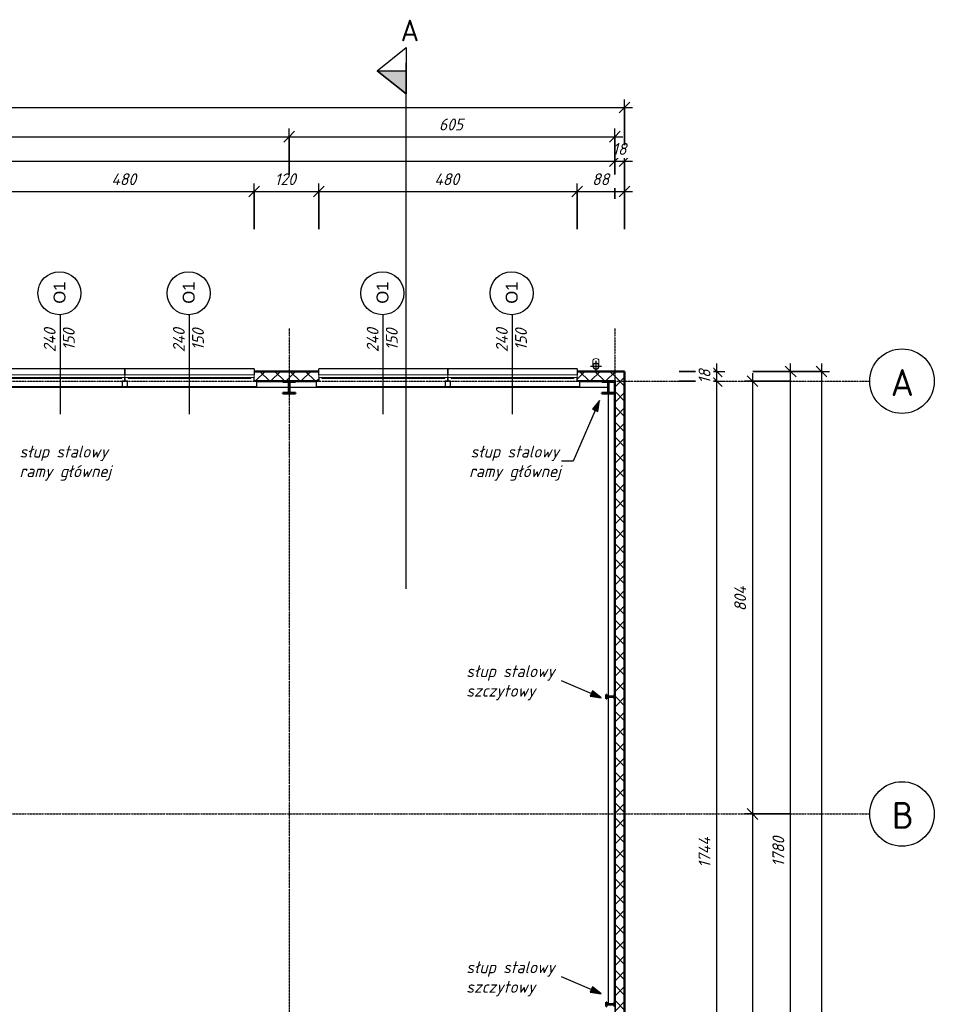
# Model space of a CAD drawing. Header units: millimetres. Extents: x -31072 to 35108, y -23925 to 16310.
# Tile 10 of 10: x 18117 to 35108, y -2091 to 16199. Entities that reach past the tile are written whole.
import ezdxf

# ---------------------------------------------------------------- set-up
doc = ezdxf.new("R2010")
doc.units = ezdxf.units.MM
doc.linetypes.add('Linia osi', pattern=[14, 6, -3, 2, -3])
for name, color, linetype, lineweight in [('A-ANNO-DIMS', 211, 'Continuous', 20), ('A-ANNO-DIMS-100', 211, 'Continuous', 20), ('A-GENM', 13, 'Continuous', 25), ('A-GLAZ', 151, 'Continuous', 25), ('A-GLAZ-IDEN', 152, 'Continuous', 25), ('A-GLAZ-SILL', 1, 'Continuous', 25), ('A-WALL', 113, 'Continuous', 25), ('A-WALL-PATT', 111, 'Continuous', 50), ('G-ANNO-SYMB', 111, 'Continuous', 20), ('G-ANNO-TEXT', 231, 'Continuous', 20), ('S-COLS', 52, 'Continuous', 25), ('S-GRID', 1, 'Continuous', 20), ('S-GRID-IDEN', 1, 'Continuous', 25)]:
    doc.layers.add(name, color=color, linetype=linetype, lineweight=lineweight)
doc.styles.add('Arial', font='arial.ttf', dxfattribs={"height": 220})
doc.styles.add('GOST Common', font='GOST_Common.ttf', dxfattribs={"height": 500})
doc.styles.add('GOST Common_B', font='txt', dxfattribs={"height": 400})
doc.styles.add('GOST Common_I', font='GOST_Common Italic.ttf', dxfattribs={"height": 220})
doc.dimstyles.new('Zasieczka', dxfattribs={"dimscale": 304.8, "dimtxt": 221.257299, "dimasz": 0.656168, "dimexe": 0.492126, "dimexo": 0.0625, "dimgap": 0.164042, "dimtad": 1, "dimdec": 0, "dimlfac": 0.1, "dimzin": 0, "dimdsep": 46, "dimtxsty": 'GOST Common_I', "dimblk1": 'OBLIQUE', "dimblk2": 'OBLIQUE', "dimsah": 1, "dimcen": 0.09, "dimdle": 0.492126, "dimadec": 1, "dimazin": 0, "dimtfac": 1, "dimtdec": 4, "dimtix": 1, "dimtmove": 0, "dimatfit": 3, "dimfxl": 2.296588, "dimfxlon": 1, "dimtvp": 1, "dimtfill": 1, "dimtolj": 1, "dimtzin": 0, "dimlwd": 25, "dimlwe": 25, "dimarcsym": 2})
doc.dimstyles.new('Zasieczka_1', dxfattribs={"dimscale": 304.8, "dimtxt": 221.257299, "dimasz": 0.656168, "dimexe": 0.492126, "dimexo": 0.0625, "dimgap": 0.164042, "dimtad": 1, "dimdec": 0, "dimlfac": 0.1, "dimzin": 0, "dimdsep": 46, "dimtxsty": 'GOST Common_I', "dimblk1": 'OBLIQUE', "dimblk2": 'OBLIQUE', "dimsah": 1, "dimcen": 0.09, "dimdle": 0.492126, "dimadec": 1, "dimazin": 0, "dimtfac": 1, "dimtdec": 4, "dimtix": 1, "dimtmove": 2, "dimatfit": 3, "dimfxl": 2.296588, "dimfxlon": 1, "dimtvp": 1, "dimtfill": 1, "dimtolj": 1, "dimtzin": 0, "dimlwd": 25, "dimlwe": 25, "dimarcsym": 2})
pattern_1 = [(45, (0, 0), (-141.4214, 141.4214), []), (135, (0, 0), (-141.4214, -141.4214), [])]

# ---------------------------------------------------------------- blocks, each defined once
blk = doc.blocks.new('1-2 - 240x150-1907368-Parter')
at = {"layer": 'A-GLAZ', "lineweight": 20}
for p, q in [((-1200, 30), (1200, 30)), ((-1200, -20), (-1200, 30)), ((1200, 30), (1200, -20)), ((1200, -20), (-1200, -20)), ((-1140, -40), (-1140, -20)), ((-10, -40), (-1140, -40)), ((-10, -20), (-10, -40)), ((10, -40), (10, -20)), ((1140, -40), (10, -40)), ((1140, -20), (1140, -40))]:
    blk.add_line(p, q, dxfattribs=at)
at = {"layer": 'A-GLAZ-SILL'}
for p, q in [((-1200, 30), (-1200, 140)), ((1200, 140), (-1200, 140)), ((1200, 140), (1200, 30)), ((-1200, -90), (-1250, -90)), ((-1250, -90), (-1250, -190)), ((-1200, -20), (-1200, -90)), ((1200, -90), (1200, -20)), ((1250, -90), (1200, -90)), ((1250, -190), (1250, -90)), ((-1250, -190), (1250, -190))]:
    blk.add_line(p, q, dxfattribs=at)
blk = doc.blocks.new('1-2 - 240x150-1907403-Parter')
at = {"layer": 'A-GLAZ', "lineweight": 20}
for p, q in [((-1200, -30), (-1200, 20)), ((-1200, 20), (1200, 20)), ((-1140, 40), (-10, 40)), ((-1140, 20), (-1140, 40)), ((-10, 40), (-10, 20)), ((10, 40), (1140, 40)), ((10, 20), (10, 40)), ((1140, 40), (1140, 20)), ((1200, 20), (1200, -30)), ((1200, -30), (-1200, -30))]:
    blk.add_line(p, q, dxfattribs=at)
at = {"layer": 'A-GLAZ-SILL'}
for p, q in [((1250, 190), (-1250, 190)), ((-1250, 190), (-1250, 90)), ((1250, 90), (1250, 190)), ((-1250, 90), (-1200, 90)), ((-1200, 90), (-1200, 20)), ((1200, 20), (1200, 90)), ((1200, 90), (1250, 90)), ((-1200, -140), (-1200, -30)), ((-1200, -140), (1200, -140)), ((1200, -30), (1200, -140))]:
    blk.add_line(p, q, dxfattribs=at)
blk = doc.blocks.new('Słup HE-A - HEA240-1945479-Parter')
at = {"layer": 'S-COLS', "lineweight": 20}
h = blk.add_hatch(dxfattribs=at)
h.set_pattern_fill('FP_7', color=256, style=0, pattern_type=2)
h.set_pattern_definition([(45, (-29052.64, -9369.8), (-251.447, 251.447), []), (45, (-29052.64, -8988.8), (-251.447, 251.447), [])])
h.paths.add_polyline_path([(120, -115), (120, -103), (25, -103), (14, -100), (7, -92), (4, -82), (4, 82), (7, 93), (14, 100), (25, 103), (120, 103), (120, 115), (-120, 115), (-120, 103), (-25, 103), (-14, 100), (-7, 93), (-4, 82), (-4, -82), (-7, -92), (-14, -100), (-25, -103), (-120, -103), (-120, -115)], flags=0)
at = {"layer": 'S-COLS', "lineweight": 50}
for p, q in [((120, 115), (-120, 115)), ((-120, 115), (-120, 103)), ((-120, 103), (-25, 103)), ((-4, 82), (-4, -82)), ((4, -82), (4, 82)), ((25, 103), (120, 103)), ((120, 103), (120, 115)), ((-25, -103), (-120, -103)), ((-120, -103), (-120, -115)), ((-120, -115), (120, -115)), ((120, -103), (25, -103)), ((120, -115), (120, -103))]:
    blk.add_line(p, q, dxfattribs=at)
for centre, start, end in [((-25, 82), 0, 90), ((25, 82), 90, 180), ((-25, -82), 270, 0), ((25, -82), 180, 270)]:
    blk.add_arc(centre, 21, start, end, dxfattribs=at)
blk = doc.blocks.new('Słup HE-A - HEA240-V2-Parter')
at = {"layer": 'S-COLS', "lineweight": 20}
h = blk.add_hatch(dxfattribs=at)
h.set_pattern_fill('FP_8', color=256, style=0, pattern_type=2)
h.set_pattern_definition([(45, (-23122.64, -9369.8), (-251.447, 251.447), []), (45, (-23122.64, -8988.8), (-251.447, 251.447), [])])
h.paths.add_polyline_path([(-120, -115), (120, -115), (120, -103), (25, -103), (14, -100), (7, -92), (4, -82), (4, 82), (7, 93), (14, 100), (25, 103), (120, 103), (120, 115), (-120, 115), (-120, 103), (-25, 103), (-14, 100), (-7, 93), (-4, 82), (-4, -82), (-7, -92), (-14, -100), (-25, -103), (-120, -103)], flags=0)
at = {"layer": 'S-COLS', "lineweight": 50}
for p, q in [((120, 115), (-120, 115)), ((-120, 115), (-120, 103)), ((-120, 103), (-25, 103)), ((-4, 82), (-4, -82)), ((4, -82), (4, 82)), ((25, 103), (120, 103)), ((120, 103), (120, 115)), ((-25, -103), (-120, -103)), ((-120, -103), (-120, -115)), ((-120, -115), (120, -115)), ((120, -103), (25, -103)), ((120, -115), (120, -103))]:
    blk.add_line(p, q, dxfattribs=at)
for centre, start, end in [((-25, 82), 0, 90), ((25, 82), 90, 180), ((-25, -82), 270, 0), ((25, -82), 180, 270)]:
    blk.add_arc(centre, 21, start, end, dxfattribs=at)
blk = doc.blocks.new('Słup IPE - IPE160-1947728-Parter')
at = {"layer": 'S-COLS', "lineweight": 20}
h = blk.add_hatch(dxfattribs=at)
h.set_pattern_fill('FP_32', color=256, style=0, pattern_type=2)
h.set_pattern_definition([(315, (2091, 29092.64), (251.447, 251.447), []), (315, (2472, 29092.64), (251.447, 251.447), [])])
h.paths.add_polyline_path([(-41, -80), (41, -80), (41, -73), (11, -73), (5, -70), (2, -64), (2, 64), (5, 70), (11, 73), (41, 73), (41, 80), (-41, 80), (-41, 73), (-12, 73), (-5, 70), (-3, 64), (-3, -64), (-5, -70), (-12, -73), (-41, -73)], flags=0)
at = {"layer": 'S-COLS', "lineweight": 50}
for p, q in [((41, 80), (-41, 80)), ((-41, 80), (-41, 73)), ((-41, 73), (-12, 73)), ((-3, 64), (-3, -64)), ((2, -64), (2, 64)), ((11, 73), (41, 73)), ((41, 73), (41, 80)), ((-12, -73), (-41, -73)), ((-41, -73), (-41, -80)), ((-41, -80), (41, -80)), ((41, -73), (11, -73)), ((41, -80), (41, -73))]:
    blk.add_line(p, q, dxfattribs=at)
for centre, start, end in [((-12, 64), 0, 90), ((11, 64), 90, 180), ((-12, -64), 270, 0), ((11, -64), 180, 270)]:
    blk.add_arc(centre, 9, start, end, dxfattribs=at)
blk = doc.blocks.new('Słup IPE - IPE160-V18-Parter')
at = {"layer": 'S-COLS', "lineweight": 50}
for p, q in [((41, 80), (-41, 80)), ((-41, 80), (-41, 72.6)), ((-41, 72.6), (-11.5, 72.6)), ((-2.5, 63.6), (-2.5, -63.6)), ((2.5, -63.6), (2.5, 63.6)), ((11.5, 72.6), (41, 72.6)), ((41, 72.6), (41, 80)), ((-11.5, -72.6), (-41, -72.6)), ((-41, -72.6), (-41, -80)), ((-41, -80), (41, -80)), ((41, -72.6), (11.5, -72.6)), ((41, -80), (41, -72.6))]:
    blk.add_line(p, q, dxfattribs=at)
for centre, start, end in [((-11.5, 63.6), 0, 90), ((11.5, 63.6), 90, 180), ((-11.5, -63.6), 270, 0), ((11.5, -63.6), 180, 270)]:
    blk.add_arc(centre, 9, start, end, dxfattribs=at)
blk = doc.blocks.new('Rura spustowa- ściana - 110-1924162-Parter')
at = {"layer": 'A-GENM'}
for p, q in [((25, 190), (225, 190)), ((125, 290), (125, 90))]:
    blk.add_line(p, q, dxfattribs=at)
at = {"layer": 'A-GENM', "lineweight": 20}
for p, q in [((70, 290), (70, 190)), ((180, 190), (180, 290))]:
    blk.add_line(p, q, dxfattribs=at)
at = {"layer": 'A-GENM'}
for start, end in [(0, 180), (180, 360)]:
    blk.add_arc((125, 190), 55, start, end, dxfattribs=at)
at = {"layer": 'A-GENM', "lineweight": 20}
for start, end in [(0, 180), (180, 0)]:
    blk.add_arc((125, 190), 55, start, end, dxfattribs=at)
blk.add_ellipse((125, 290), major_axis=(-55, 0), ratio=0.707107, start_param=3.141593, end_param=6.283185, dxfattribs=at)
for points, knots in [([(70, 190), (70, 195), (71, 202), (73, 209), (75, 212)], [0, 0, 0, 0, 0.0833333, 0.1297812, 0.1297812, 0.1297812, 0.1297812]), ([(75, 168), (73, 171), (71, 178), (70, 185), (70, 190)], [0.8702188, 0.8702188, 0.8702188, 0.8702188, 0.9166667, 1, 1, 1, 1]), ([(76, 215), (76, 216), (78, 219), (81, 224), (85, 228), (88, 231), (89, 232)], [0.1506351, 0.1506351, 0.1506351, 0.1506351, 0.1666667, 0.2083333, 0.25, 0.2749108, 0.2749108, 0.2749108, 0.2749108]), ([(92, 234), (94, 236), (100, 239), (107, 242), (112, 243), (112, 243)], [0.2985189, 0.2985189, 0.2985189, 0.2985189, 0.3333333, 0.4166667, 0.4244677, 0.4244677, 0.4244677, 0.4244677]), ([(138, 243), (138, 243), (143, 242), (150, 239), (156, 236), (158, 234)], [0.5755323, 0.5755323, 0.5755323, 0.5755323, 0.5833333, 0.6666667, 0.7014811, 0.7014811, 0.7014811, 0.7014811]), ([(161, 232), (162, 231), (165, 228), (169, 224), (172, 219), (174, 216), (174, 215)], [0.7250892, 0.7250892, 0.7250892, 0.7250892, 0.75, 0.7916667, 0.8333333, 0.8493649, 0.8493649, 0.8493649, 0.8493649]), ([(175, 212), (177, 209), (179, 202), (180, 195), (180, 190)], [0.8702188, 0.8702188, 0.8702188, 0.8702188, 0.9166667, 1, 1, 1, 1]), ([(180, 190), (180, 185), (179, 178), (177, 171), (175, 168)], [0, 0, 0, 0, 0.0833333, 0.1297812, 0.1297812, 0.1297812, 0.1297812]), ([(89, 148), (88, 149), (85, 152), (81, 156), (78, 161), (76, 164), (76, 165)], [0.7250892, 0.7250892, 0.7250892, 0.7250892, 0.75, 0.7916667, 0.8333333, 0.8493649, 0.8493649, 0.8493649, 0.8493649]), ([(112, 137), (112, 137), (107, 138), (100, 141), (94, 144), (92, 146)], [0.5755323, 0.5755323, 0.5755323, 0.5755323, 0.5833333, 0.6666667, 0.7014811, 0.7014811, 0.7014811, 0.7014811]), ([(158, 146), (156, 144), (150, 141), (143, 138), (138, 137), (138, 137)], [0.2985189, 0.2985189, 0.2985189, 0.2985189, 0.3333333, 0.4166667, 0.4244677, 0.4244677, 0.4244677, 0.4244677]), ([(174, 165), (174, 164), (172, 161), (169, 156), (165, 152), (162, 149), (161, 148)], [0.1506351, 0.1506351, 0.1506351, 0.1506351, 0.1666667, 0.2083333, 0.25, 0.2749108, 0.2749108, 0.2749108, 0.2749108])]:
    blk.add_open_spline(points, degree=3, knots=knots, dxfattribs=at)
for points in [[(114, 244), (118, 245), (125, 245), (132, 245), (136, 244)], [(136, 136), (132, 135), (125, 135), (118, 135), (114, 136)]]:
    blk.add_open_spline(points, degree=3, dxfattribs=at)
blk = doc.blocks.new('DIMBLOCK4-Parter')
at = {"layer": 'A-ANNO-DIMS-100', "lineweight": 35}
for p, q in [((32439, 9665), (32339, 9765)), ((32439, 9665), (32539, 9565)), ((32439, -8134), (32339, -8034)), ((32439, -8134), (32539, -8234))]:
    blk.add_line(p, q, dxfattribs=at)
at = {"layer": 'A-ANNO-DIMS-100', "lineweight": 25}
for p, q in [((32439, -8134), (32439, 9815)), ((31739, 9665), (32589, 9665)), ((32439, 9665), (31739, 9665)), ((31739, -8134), (32589, -8134)), ((32439, -8134), (31739, -8134))]:
    blk.add_line(p, q, dxfattribs=at)
at = {"layer": 'A-ANNO-DIMS-100', "color": 0, "lineweight": 25, "insert": (32101, 467), "char_height": 220, "width": 715.52, "attachment_point": 1, "rotation": 90, "line_spacing_factor": 1.022761, "style": 'GOST Common_I', "bg_fill": 3, "box_fill_scale": 1.25, "bg_fill_color": 256, "bg_fill_true_color": 13158600, "bg_fill_transparency": 0}
blk.add_mtext('1780', dxfattribs=at)
blk = doc.blocks.new('_Oblique')
at = {"color": 0, "linetype": 'ByBlock', "lineweight": -2}
blk.add_line((-0.5, -0.5), (0.5, 0.5), dxfattribs=at)
blk = doc.blocks.new('DIMBLOCK5-Parter')
at = {"layer": 'A-ANNO-DIMS-100', "lineweight": 35}
for p, q in [((33012, 9665), (32912, 9765)), ((33012, 9665), (33112, 9565)), ((33012, -17835), (32912, -17735)), ((33012, -17835), (33112, -17935))]:
    blk.add_line(p, q, dxfattribs=at)
at = {"layer": 'A-ANNO-DIMS-100', "lineweight": 25}
for p, q in [((33012, 9815), (33012, -17985)), ((32312, 9665), (33162, 9665)), ((33012, 9665), (32312, 9665)), ((32312, -17835), (33162, -17835)), ((33012, -17835), (32312, -17835))]:
    blk.add_line(p, q, dxfattribs=at)
at = {"layer": 'A-ANNO-DIMS-100', "color": 0, "lineweight": 25, "insert": (32675, -4408), "char_height": 220, "width": 774.03, "attachment_point": 1, "rotation": 90, "line_spacing_factor": 1.022761, "style": 'GOST Common_I', "bg_fill": 3, "box_fill_scale": 1.25, "bg_fill_color": 256, "bg_fill_true_color": 13158600, "bg_fill_transparency": 0}
blk.add_mtext('2750', dxfattribs=at)
blk = doc.blocks.new('DIMBLOCK8-Parter')
at = {"layer": 'A-ANNO-DIMS-100', "lineweight": 25}
for p, q in [((-9423, 12870), (-9423, 13720)), ((29173, 12870), (29173, 13720)), ((-9573, 13570), (29173, 13570)), ((-9423, 13570), (-9423, 12870)), ((29173, 13570), (29173, 12870))]:
    blk.add_line(p, q, dxfattribs=at)
at = {"layer": 'A-ANNO-DIMS-100', "lineweight": 35}
for p, q in [((-9423, 13570), (-9523, 13470)), ((-9423, 13570), (-9323, 13670)), ((29173, 13570), (29073, 13470)), ((29173, 13570), (29273, 13670))]:
    blk.add_line(p, q, dxfattribs=at)
at = {"layer": 'A-ANNO-DIMS-100', "color": 0, "lineweight": 25, "insert": (8173, 13908), "char_height": 220, "width": 774.03, "attachment_point": 1, "line_spacing_factor": 1.022761, "style": 'GOST Common_I', "bg_fill": 3, "box_fill_scale": 1.25, "bg_fill_color": 256, "bg_fill_true_color": 13158600, "bg_fill_transparency": 0}
blk.add_mtext('3860', dxfattribs=at)
blk = doc.blocks.new('DIMBLOCK9-Parter')
at = {"layer": 'A-ANNO-DIMS-100', "lineweight": 25}
for p, q in [((29173, 12870), (29173, 13720)), ((29353, 12870), (29353, 13720)), ((29173, 13570), (29503, 13570)), ((29173, 13570), (29173, 12870)), ((29353, 13570), (29353, 12870))]:
    blk.add_line(p, q, dxfattribs=at)
at = {"layer": 'A-ANNO-DIMS-100', "lineweight": 35}
for p, q in [((29173, 13570), (29073, 13470)), ((29173, 13570), (29273, 13670)), ((29353, 13570), (29253, 13470)), ((29353, 13570), (29453, 13670))]:
    blk.add_line(p, q, dxfattribs=at)
at = {"layer": 'A-ANNO-DIMS-100', "color": 0, "lineweight": 25, "insert": (29126, 13908), "char_height": 220, "width": 328.51, "attachment_point": 1, "line_spacing_factor": 1.022761, "style": 'GOST Common_I', "bg_fill": 3, "box_fill_scale": 1.25, "bg_fill_color": 256, "bg_fill_true_color": 13158600, "bg_fill_transparency": 0}
blk.add_mtext('18', dxfattribs=at)
blk = doc.blocks.new('Siatka - Oś 6mm-1781598-Parter')
at = {"layer": 'S-GRID-IDEN'}
blk.add_circle((0, -0.01), 6, dxfattribs=at)
blk = doc.blocks.new('Przekrój - symbol przekroju-1790963-Parter')
at = {"layer": 'G-ANNO-SYMB'}
blk.add_hatch(color=256, dxfattribs=at).paths.add_polyline_path([(1.5, 0), (1.5, 5.33), (5.81, 0)], flags=0)
at = {"layer": 'G-ANNO-SYMB', "lineweight": 25}
for p, q in [((1.5, 5.33), (-2.82, 0)), ((1.5, 5.33), (1.5, 0)), ((1.5, 5.33), (5.81, 0)), ((5.81, 0), (1.5, 5.33)), ((1.5, 5.33), (1.5, 0)), ((-2.82, 0), (5.81, 0)), ((1.5, 0), (5.81, 0))]:
    blk.add_line(p, q, dxfattribs=at)
blk = doc.blocks.new('DIMBLOCK52-Parter')
at = {"layer": 'A-ANNO-DIMS-100', "lineweight": 35}
for p, q in [((31067, 9485), (30967, 9585)), ((31067, 9485), (31167, 9385)), ((31067, -7954), (30967, -7854)), ((31067, -7954), (31167, -8054))]:
    blk.add_line(p, q, dxfattribs=at)
at = {"layer": 'A-ANNO-DIMS-100', "lineweight": 25}
for p, q in [((30367, 9485), (31217, 9485)), ((31067, 9485), (30367, 9485)), ((31067, -7954), (31067, 9485)), ((30367, -7954), (31217, -7954)), ((31067, -7954), (30367, -7954))]:
    blk.add_line(p, q, dxfattribs=at)
at = {"layer": 'A-ANNO-DIMS-100', "color": 0, "lineweight": 25, "insert": (30729, 445), "char_height": 220, "width": 769.53, "attachment_point": 1, "rotation": 90, "line_spacing_factor": 1.022761, "style": 'GOST Common_I', "bg_fill": 3, "box_fill_scale": 1.25, "bg_fill_color": 256, "bg_fill_true_color": 13158600, "bg_fill_transparency": 0}
blk.add_mtext('1744', dxfattribs=at)
blk = doc.blocks.new('DIMBLOCK53-Parter')
at = {"layer": 'A-ANNO-DIMS-100', "lineweight": 35}
for p, q in [((31067, 9665), (30967, 9765)), ((31067, 9485), (30967, 9585)), ((31067, 9665), (31167, 9565)), ((31067, 9485), (31167, 9385))]:
    blk.add_line(p, q, dxfattribs=at)
at = {"layer": 'A-ANNO-DIMS-100', "lineweight": 25}
for p, q in [((31067, 9485), (31067, 9815)), ((30367, 9665), (31217, 9665)), ((31067, 9665), (30367, 9665)), ((30367, 9485), (31217, 9485)), ((31067, 9485), (30367, 9485))]:
    blk.add_line(p, q, dxfattribs=at)
at = {"layer": 'A-ANNO-DIMS-100', "color": 0, "lineweight": 25, "insert": (30729, 9438), "char_height": 220, "width": 328.51, "attachment_point": 1, "rotation": 90, "line_spacing_factor": 1.022761, "style": 'GOST Common_I', "bg_fill": 3, "box_fill_scale": 1.25, "bg_fill_color": 256, "bg_fill_true_color": 13158600, "bg_fill_transparency": 0}
blk.add_mtext('18', dxfattribs=at)
blk = doc.blocks.new('DIMBLOCK54-Parter')
at = {"layer": 'A-ANNO-DIMS-100', "lineweight": 35}
for p, q in [((31729, 9485), (31629, 9585)), ((31729, 9485), (31829, 9385)), ((31729, 1445), (31629, 1545)), ((31729, 1445), (31829, 1345))]:
    blk.add_line(p, q, dxfattribs=at)
at = {"layer": 'A-ANNO-DIMS-100', "lineweight": 25}
for p, q in [((31729, 9635), (31729, 1445)), ((32429, 9485), (31579, 9485)), ((31729, 9485), (32429, 9485)), ((32429, 1445), (31579, 1445)), ((31729, 1445), (32429, 1445))]:
    blk.add_line(p, q, dxfattribs=at)
at = {"layer": 'A-ANNO-DIMS-100', "color": 0, "lineweight": 25, "insert": (31392, 5212), "char_height": 220, "width": 607.52, "attachment_point": 1, "rotation": 90, "line_spacing_factor": 1.022761, "style": 'GOST Common_I', "bg_fill": 3, "box_fill_scale": 1.25, "bg_fill_color": 256, "bg_fill_true_color": 13158600, "bg_fill_transparency": 0}
blk.add_mtext('804', dxfattribs=at)
blk = doc.blocks.new('DIMBLOCK55-Parter')
at = {"layer": 'A-ANNO-DIMS-100', "lineweight": 35}
for p, q in [((31729, 1445), (31629, 1545)), ((31729, 1445), (31829, 1345)), ((31729, -7955), (31629, -7855)), ((31729, -7955), (31829, -8055))]:
    blk.add_line(p, q, dxfattribs=at)
at = {"layer": 'A-ANNO-DIMS-100', "lineweight": 25}
for p, q in [((32429, 1445), (31579, 1445)), ((31729, 1445), (31729, -7955)), ((31729, 1445), (32429, 1445)), ((32429, -7955), (31579, -7955)), ((31729, -7955), (32429, -7955))]:
    blk.add_line(p, q, dxfattribs=at)
at = {"layer": 'A-ANNO-DIMS-100', "color": 0, "lineweight": 25, "insert": (31392, -3508), "char_height": 220, "width": 607.52, "attachment_point": 1, "rotation": 90, "line_spacing_factor": 1.022761, "style": 'GOST Common_I', "bg_fill": 3, "box_fill_scale": 1.25, "bg_fill_color": 256, "bg_fill_true_color": 13158600, "bg_fill_transparency": 0}
blk.add_mtext('940', dxfattribs=at)
blk = doc.blocks.new('DIMBLOCK68-Parter')
at = {"layer": 'A-ANNO-DIMS-100', "lineweight": 35}
for p, q in [((17673, 13009), (17573, 12909)), ((17673, 13009), (17773, 13109)), ((22473, 13009), (22373, 12909)), ((22473, 13009), (22573, 13109))]:
    blk.add_line(p, q, dxfattribs=at)
at = {"layer": 'A-ANNO-DIMS-100', "lineweight": 25}
for p, q in [((17673, 12309), (17673, 13159)), ((17673, 13009), (22473, 13009)), ((17673, 13009), (17673, 12309)), ((22473, 12309), (22473, 13159)), ((22473, 13009), (22473, 12309))]:
    blk.add_line(p, q, dxfattribs=at)
at = {"layer": 'A-ANNO-DIMS-100', "color": 0, "lineweight": 25, "insert": (19820, 13346), "char_height": 220, "width": 607.52, "attachment_point": 1, "line_spacing_factor": 1.022761, "style": 'GOST Common_I', "bg_fill": 3, "box_fill_scale": 1.25, "bg_fill_color": 256, "bg_fill_true_color": 13158600, "bg_fill_transparency": 0}
blk.add_mtext('480', dxfattribs=at)
blk = doc.blocks.new('DIMBLOCK69-Parter')
at = {"layer": 'A-ANNO-DIMS-100', "lineweight": 35}
for p, q in [((22473, 13009), (22373, 12909)), ((22473, 13009), (22573, 13109)), ((23673, 13009), (23573, 12909)), ((23673, 13009), (23773, 13109))]:
    blk.add_line(p, q, dxfattribs=at)
at = {"layer": 'A-ANNO-DIMS-100', "lineweight": 25}
for p, q in [((22473, 12309), (22473, 13159)), ((22473, 13009), (23673, 13009)), ((22473, 13009), (22473, 12309)), ((23673, 12309), (23673, 13159)), ((23673, 13009), (23673, 12309))]:
    blk.add_line(p, q, dxfattribs=at)
at = {"layer": 'A-ANNO-DIMS-100', "color": 0, "lineweight": 25, "insert": (22855, 13346), "char_height": 220, "width": 522.02, "attachment_point": 1, "line_spacing_factor": 1.022761, "style": 'GOST Common_I', "bg_fill": 3, "box_fill_scale": 1.25, "bg_fill_color": 256, "bg_fill_true_color": 13158600, "bg_fill_transparency": 0}
blk.add_mtext('120', dxfattribs=at)
blk = doc.blocks.new('DIMBLOCK70-Parter')
at = {"layer": 'A-ANNO-DIMS-100', "lineweight": 35}
for p, q in [((23673, 13009), (23573, 12909)), ((23673, 13009), (23773, 13109)), ((28473, 13009), (28373, 12909)), ((28473, 13009), (28573, 13109))]:
    blk.add_line(p, q, dxfattribs=at)
at = {"layer": 'A-ANNO-DIMS-100', "lineweight": 25}
for p, q in [((23673, 12309), (23673, 13159)), ((23673, 13009), (28473, 13009)), ((23673, 13009), (23673, 12309)), ((28473, 12309), (28473, 13159)), ((28473, 13009), (28473, 12309))]:
    blk.add_line(p, q, dxfattribs=at)
at = {"layer": 'A-ANNO-DIMS-100', "color": 0, "lineweight": 25, "insert": (25820, 13346), "char_height": 220, "width": 607.52, "attachment_point": 1, "line_spacing_factor": 1.022761, "style": 'GOST Common_I', "bg_fill": 3, "box_fill_scale": 1.25, "bg_fill_color": 256, "bg_fill_true_color": 13158600, "bg_fill_transparency": 0}
blk.add_mtext('480', dxfattribs=at)
blk = doc.blocks.new('DIMBLOCK71-Parter')
at = {"layer": 'A-ANNO-DIMS-100', "lineweight": 35}
for p, q in [((28473, 13009), (28373, 12909)), ((28473, 13009), (28573, 13109)), ((29353, 13009), (29253, 12909)), ((29353, 13009), (29453, 13109))]:
    blk.add_line(p, q, dxfattribs=at)
at = {"layer": 'A-ANNO-DIMS-100', "lineweight": 25}
for p, q in [((28473, 12309), (28473, 13159)), ((28473, 13009), (29503, 13009)), ((28473, 13009), (28473, 12309)), ((29353, 12309), (29353, 13159)), ((29353, 13009), (29353, 12309))]:
    blk.add_line(p, q, dxfattribs=at)
at = {"layer": 'A-ANNO-DIMS-100', "color": 0, "lineweight": 25, "insert": (28751, 13346), "char_height": 220, "width": 387.01, "attachment_point": 1, "line_spacing_factor": 1.022761, "style": 'GOST Common_I', "bg_fill": 3, "box_fill_scale": 1.25, "bg_fill_color": 256, "bg_fill_true_color": 13158600, "bg_fill_transparency": 0}
blk.add_mtext('88', dxfattribs=at)
blk = doc.blocks.new('DIMBLOCK76-Parter')
at = {"layer": 'A-ANNO-DIMS-100', "lineweight": 25}
for p, q in [((10923, 13326), (10923, 14176)), ((23123, 13326), (23123, 14176)), ((10923, 14026), (23123, 14026)), ((10923, 14026), (10923, 13326)), ((23123, 14026), (23123, 13326))]:
    blk.add_line(p, q, dxfattribs=at)
at = {"layer": 'A-ANNO-DIMS-100', "lineweight": 35}
for p, q in [((10923, 14026), (11023, 14126)), ((23123, 14026), (23223, 14126)), ((10923, 14026), (10823, 13926)), ((23123, 14026), (23023, 13926))]:
    blk.add_line(p, q, dxfattribs=at)
at = {"layer": 'A-ANNO-DIMS-100', "color": 0, "lineweight": 25, "insert": (16725, 14363), "char_height": 220, "width": 715.52, "attachment_point": 1, "line_spacing_factor": 1.022761, "style": 'GOST Common_I', "bg_fill": 3, "box_fill_scale": 1.25, "bg_fill_color": 256, "bg_fill_true_color": 13158600, "bg_fill_transparency": 0}
blk.add_mtext('1220', dxfattribs=at)
blk = doc.blocks.new('DIMBLOCK77-Parter')
at = {"layer": 'A-ANNO-DIMS-100', "lineweight": 25}
for p, q in [((23123, 13326), (23123, 14176)), ((29173, 13326), (29173, 14176)), ((23123, 14026), (29323, 14026)), ((23123, 14026), (23123, 13326)), ((29173, 14026), (29173, 13326))]:
    blk.add_line(p, q, dxfattribs=at)
at = {"layer": 'A-ANNO-DIMS-100', "lineweight": 35}
for p, q in [((23123, 14026), (23223, 14126)), ((29173, 14026), (29273, 14126)), ((23123, 14026), (23023, 13926)), ((29173, 14026), (29073, 13926))]:
    blk.add_line(p, q, dxfattribs=at)
at = {"layer": 'A-ANNO-DIMS-100', "color": 0, "lineweight": 25, "insert": (25906, 14363), "char_height": 220, "width": 580.52, "attachment_point": 1, "line_spacing_factor": 1.022761, "style": 'GOST Common_I', "bg_fill": 3, "box_fill_scale": 1.25, "bg_fill_color": 256, "bg_fill_true_color": 13158600, "bg_fill_transparency": 0}
blk.add_mtext('605', dxfattribs=at)
blk = doc.blocks.new('DIMBLOCK78-Parter')
at = {"layer": 'A-ANNO-DIMS-100', "lineweight": 25}
for p, q in [((-9423, 13870), (-9423, 14720)), ((29353, 13870), (29353, 14720)), ((-9573, 14570), (29503, 14570)), ((-9423, 14570), (-9423, 13870)), ((29353, 14570), (29353, 13870))]:
    blk.add_line(p, q, dxfattribs=at)
at = {"layer": 'A-ANNO-DIMS-100', "lineweight": 35}
for p, q in [((-9423, 14570), (-9323, 14670)), ((29353, 14570), (29453, 14670)), ((-9423, 14570), (-9523, 14470)), ((29353, 14570), (29253, 14470))]:
    blk.add_line(p, q, dxfattribs=at)
at = {"layer": 'A-ANNO-DIMS-100', "color": 0, "lineweight": 25, "insert": (10409, 14908), "char_height": 220, "width": 774.03, "attachment_point": 1, "line_spacing_factor": 1.022761, "style": 'GOST Common_I', "bg_fill": 3, "box_fill_scale": 1.25, "bg_fill_color": 256, "bg_fill_true_color": 13158600, "bg_fill_transparency": 0}
blk.add_mtext('3878', dxfattribs=at)
blk = doc.blocks.new('O_P - --1482469-Parter')
at = {"layer": 'A-GLAZ-IDEN'}
blk.add_line((0, -1.73), (0, 16.71), dxfattribs=at)
blk.add_circle((-0.17, 20.71), 4, dxfattribs=at)

msp = doc.modelspace()

# ---------------------------------------------------------------- hatches: boundary and pattern name
at = {"layer": 'A-WALL-PATT', "lineweight": 20}
h = msp.add_hatch(dxfattribs=at)
h.set_pattern_fill('FP_6', color=256, style=0, pattern_type=2)
h.set_pattern_definition(pattern_1)
h.paths.add_polyline_path([(29182.6, 9494.8), (29182.6, 9654.8), (28472.6, 9654.8), (28472.6, 9494.8), (29172.6, 9494.8)], flags=0)
h.paths.add_polyline_path([(23596.3, 9494.8), (23672.6, 9494.8), (23672.6, 9654.8), (22472.6, 9654.8), (22472.6, 9494.8)], flags=0)
h.paths.add_polyline_path([(17672.6, 9494.8), (17672.6, 9654.8), (16472.6, 9654.8), (16472.6, 9494.8)], flags=0)
h.paths.add_polyline_path([(11472.6, 9494.8), (11472.6, 9654.8), (10287.6, 9654.8), (10287.6, 9494.8)], flags=0)
h.paths.add_polyline_path([(9257.6, 9494.8), (9257.6, 9654.8), (7872.6, 9654.8), (7872.6, 9494.8), (8087.7, 9494.8)], flags=0)
h.paths.add_polyline_path([(5472.6, 9494.8), (5472.6, 9654.8), (4172.6, 9654.8), (4172.6, 9494.8), (4210.6, 9494.8)], flags=0)
h.paths.add_polyline_path([(-627.4, 9494.8), (-627.4, 9654.8), (-1927.4, 9654.8), (-1927.4, 9494.8), (-635.8, 9494.8)], flags=0)
h.paths.add_polyline_path([(-6727.4, 9494.8), (-6727.4, 9654.8), (-9422.7, 9654.8), (-9422.7, 9494.8), (-7420.8, 9494.8)], flags=0)
h = msp.add_hatch(dxfattribs=at)
h.set_pattern_fill('FP_6', color=256, style=0, pattern_type=2)
h.set_pattern_definition(pattern_1)
h.paths.add_polyline_path([(29182.6, -7963.9), (29342.6, -7963.9), (29342.6, 9654.8), (29182.6, 9654.8), (29182.6, -7953.9)], flags=0)
at = {"layer": 'G-ANNO-TEXT', "lineweight": 25}
for points in [[(28889.5, 9128.6), (28760.5, 8966.6), (28858.8, 8923.9)], [(28917.7, 3602.4), (28755.6, 3731.2), (28712.9, 3632.8)], [(28917.7, -1897.6), (28755.6, -1768.8), (28712.9, -1867.2)]]:
    msp.add_hatch(color=10, dxfattribs=at).paths.add_polyline_path(points, flags=0)

# ---------------------------------------------------------------- linework, layer by layer
at = {"layer": 'A-WALL', "lineweight": 50}
for p, q in [((23672.6, 9664.8), (22472.6, 9664.8)), ((29352.6, 9664.8), (28472.6, 9664.8)), ((29352.6, -8133.9), (29352.6, 9664.8)), ((22522.6, 9484.8), (23002.6, 9484.8)), ((23242.6, 9484.8), (23622.6, 9484.8)), ((28522.6, 9484.8), (28932.6, 9484.8)), ((29172.6, 9472.8), (29172.6, 9266.8)), ((29172.6, 9254.8), (29172.6, 3662.9)), ((29172.6, 3580.9), (29172.6, -2050))]:
    msp.add_line(p, q, dxfattribs=at)
at = {"layer": 'A-WALL', "lineweight": 20}
for p, q in [((22472.6, 9654.8), (23672.6, 9654.8)), ((28472.6, 9654.8), (29342.6, 9654.8)), ((29342.6, 9654.8), (29342.6, -8123.9)), ((22472.6, 9494.8), (23672.6, 9494.8)), ((28472.6, 9494.8), (29182.6, 9494.8)), ((29182.6, 9494.8), (29182.6, -7963.9))]:
    msp.add_line(p, q, dxfattribs=at)
at = {"layer": 'A-WALL'}
for p, q in [((23118.9, 9364.8), (17026.4, 9364.8)), ((29048.9, 9364.8), (23126.4, 9364.8)), ((29052.6, 3624.4), (29052.6, 9254.8)), ((29052.6, -2088.5), (29052.6, 3619.4))]:
    msp.add_line(p, q, dxfattribs=at)
at = {"layer": 'G-ANNO-TEXT', "color": 10, "lineweight": 25}
for p, q in [((28889.5, 9128.6), (28398, 7999.6)), ((28889.5, 9128.6), (28760.5, 8966.6)), ((28760.5, 8966.6), (28858.8, 8923.9)), ((28858.8, 8923.9), (28889.5, 9128.6)), ((28398, 7999.6), (28183.3, 7999.6)), ((28917.7, 3602.4), (28183.4, 3921)), ((28755.6, 3731.2), (28712.9, 3632.8)), ((28917.7, 3602.4), (28755.6, 3731.2)), ((28712.9, 3632.8), (28917.7, 3602.4)), ((28917.7, -1897.6), (28183.4, -1579)), ((28755.6, -1768.8), (28712.9, -1867.2)), ((28917.7, -1897.6), (28755.6, -1768.8)), ((28712.9, -1867.2), (28917.7, -1897.6))]:
    msp.add_line(p, q, dxfattribs=at)
at = {"layer": 'S-GRID', "linetype": 'Linia osi', "lineweight": 25}
for p, q in [((23122.6, 10465.2), (23122.6, -22411.7)), ((29172.6, 10465.2), (29172.6, -22411.7))]:
    msp.add_line(p, q, dxfattribs=at)

# ---------------------------------------------------------------- block references
at = {"layer": 'A-GENM', "lineweight": 20}
msp.add_blockref('Rura spustowa- ściana - 110-1924162-Parter', (28697.6, 9574.8), dxfattribs=at)
at = {"layer": 'A-GLAZ'}
for p in [(18872.6, 9574.8), (21272.6, 9574.8)]:
    msp.add_blockref('1-2 - 240x150-1907368-Parter', p, dxfattribs=at)
at = {"layer": 'A-GLAZ', "rotation": 180}
for p in [(24872.6, 9574.8), (27272.6, 9574.8)]:
    msp.add_blockref('1-2 - 240x150-1907403-Parter', p, dxfattribs=at)
at = {"layer": 'A-GLAZ-IDEN', "xscale": 99.99999999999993, "yscale": 99.99999999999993, "zscale": 99.99999999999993}
for p in [(18872.6, 9047.6), (21272.6, 9047.6), (24872.6, 9047.6), (27272.6, 9047.6)]:
    msp.add_blockref('O_P - --1482469-Parter', p, dxfattribs=at)
at = {"layer": 'G-ANNO-SYMB', "lineweight": 25, "extrusion": (0, 0, -1), "xscale": 99.99999999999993, "yscale": 99.99999999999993, "zscale": 99.99999999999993, "rotation": 270.0000000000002}
msp.add_blockref('Przekrój - symbol przekroju-1790963-Parter', (-25294.1, 15400.3), dxfattribs=at)
at = {"layer": 'S-COLS'}
for name, p in [('Słup HE-A - HEA240-V2-Parter', (23122.6, 9369.8)), ('Słup HE-A - HEA240-1945479-Parter', (29052.6, 9369.8))]:
    msp.add_blockref(name, p, dxfattribs=at)
at = {"layer": 'S-COLS', "rotation": 89.99999999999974}
for name, p in [('Słup IPE - IPE160-V18-Parter', (29092.6, 3621.9)), ('Słup IPE - IPE160-1947728-Parter', (29092.6, -2091))]:
    msp.add_blockref(name, p, dxfattribs=at)
at = {"layer": 'S-GRID-IDEN', "xscale": 99.99999999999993, "yscale": 99.99999999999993, "zscale": 99.99999999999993, "rotation": 269.9999999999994}
for p in [(34509, 9484.8), (34509, 1444.8)]:
    msp.add_blockref('Siatka - Oś 6mm-1781598-Parter', p, dxfattribs=at)

# ---------------------------------------------------------------- texts
at = {"layer": 'A-GLAZ-IDEN', "lineweight": 20, "char_height": 220, "width": 481.012, "attachment_point": 1, "rotation": 90, "style": 'Arial'}
for insert in [(18747.3, 10924.3), (21147.3, 10924.3), (24747.3, 10924.3), (27147.3, 10924.3)]:
    msp.add_mtext('O1', dxfattribs=dict(at, insert=insert))
at = {"layer": 'A-GLAZ-IDEN', "char_height": 220, "attachment_point": 1, "rotation": 90, "style": 'GOST Common_I'}
for s, insert, width in [('240', (18564.5, 10022.7), 593.249), ('150', (18919.8, 10058.7), 505.063), ('240', (20964.5, 10022.7), 593.249), ('150', (21319.8, 10058.7), 505.063), ('240', (24564.5, 10022.7), 593.249), ('150', (24919.8, 10058.7), 505.063), ('240', (26964.5, 10022.7), 593.249), ('150', (27319.8, 10058.7), 505.063)]:
    msp.add_mtext(s, dxfattribs=dict(at, insert=insert, width=width))
at = {"layer": 'G-ANNO-SYMB', "insert": (25193.8, 16199.5), "char_height": 400, "width": 440.928, "attachment_point": 1, "style": 'GOST Common_B'}
msp.add_mtext('\\fGOST Common|b1|i0|c238|p34|;A', dxfattribs=at)
at = {"layer": 'G-ANNO-TEXT', "color": 7, "lineweight": 25, "char_height": 220, "attachment_point": 1, "style": 'GOST Common_I'}
for s, insert, width in [('\\fGOST Common|b0|i1|c238|p34|;s', (18114.1, 8285.9), 184.388), ('łup stalowy ', (18266.3, 8285.9), 1948.101), ('\\fGOST Common|b0|i1|c238|p34|;s', (26493.6, 8285.9), 184.388), ('łup stalowy ', (26645.7, 8285.9), 1859.915), ('ramy głównej', (18114.1, 7922.1), 2076.371), ('ramy głównej', (26467.1, 7922.1), 2076.371), ('łup stalowy ', (26566.3, 4207.4), 1948.101), ('\\fGOST Common|b0|i1|c238|p34|;s', (26414.2, 4207.4), 184.388), ('szczytowy', (26414.2, 3843.6), 1667.51), ('łup stalowy ', (26566.3, -1292.6), 1948.101), ('\\fGOST Common|b0|i1|c238|p34|;s', (26414.2, -1292.6), 184.388), ('szczytowy', (26414.2, -1656.4), 1667.51)]:
    msp.add_mtext(s, dxfattribs=dict(at, insert=insert, width=width))
at = {"layer": 'S-GRID-IDEN', "lineweight": 20, "char_height": 500, "attachment_point": 1, "style": 'GOST Common'}
for s, insert, width in [('\\fGOST Common|b0|i0|c238|p34|;A', (34298.7, 9709.5), 553.164), ('\\fGOST Common|b0|i0|c238|p34|;B', (34321.7, 1669.5), 497.046)]:
    msp.add_mtext(s, dxfattribs=dict(at, insert=insert, width=width))

# ---------------------------------------------------------------- dimensions: what is measured, and where the dimension line sits
at = {"layer": 'A-ANNO-DIMS', "lineweight": 25}
dim = msp.add_linear_dim(base=(29172.6, 13570.2), p1=(-9422.7, 12870.2), p2=(29172.6, 12870.2), dimstyle='Zasieczka_1', override={"dimpost": '<>', "dimfxl": 38595.38675}, dxfattribs=at)
dim.commit()
dim.dimension.update_dxf_attribs({"geometry": 'DIMBLOCK8-Parter', "text_midpoint": (8560.1, 13761.1), "dimtype": 160})
dim = msp.add_linear_dim(base=(32438.9, 9664.8), p1=(31738.9, -8133.9), p2=(31738.9, 9664.8), angle=90, dimstyle='Zasieczka', override={"dimpost": '<>', "dimfxl": 17798.702559}, dxfattribs=at)
dim.commit()
dim.dimension.update_dxf_attribs({"geometry": 'DIMBLOCK4-Parter', "text_midpoint": (32277.4, 765.5)})

# ---------------------------------------------------------------- next in the draw order: linework, layer by layer
at = {"layer": 'G-ANNO-SYMB', "lineweight": 30}
msp.add_line((25294.1, 5624.9), (25294.1, 15400.3), dxfattribs=at)

# ---------------------------------------------------------------- next in the draw order: dimensions: what is measured, and where the dimension line sits
at = {"layer": 'A-ANNO-DIMS', "lineweight": 25}
for base, p1, p2, override, picture, middle in [((29352.6, 13570.2), (29172.6, 12870.2), (29352.6, 12870.2), {"dimpost": '<>', "dimfxl": 180}, 'DIMBLOCK9-Parter', (29262.6, 13730.2)), ((22472.6, 13008.8), (17672.6, 12308.8), (22472.6, 12308.8), {"dimpost": '<>', "dimfxl": 4800}, 'DIMBLOCK68-Parter', (20072.6, 13168.8))]:
    dim = msp.add_linear_dim(base=base, p1=p1, p2=p2, dimstyle='Zasieczka', override=override, dxfattribs=at)
    dim.commit()
    dim.dimension.update_dxf_attribs({"geometry": picture, "text_midpoint": middle})
dim = msp.add_linear_dim(base=(33012.4, -17835.2), p1=(32312.4, 9664.8), p2=(32312.4, -17835.2), angle=90, dimstyle='Zasieczka', override={"dimpost": '<>', "dimfxl": 27500.000001}, dxfattribs=at)
dim.commit()
dim.dimension.update_dxf_attribs({"geometry": 'DIMBLOCK5-Parter', "text_midpoint": (32851, -4085.2)})

# ---------------------------------------------------------------- next in the draw order: linework, layer by layer
at = {"layer": 'S-GRID', "linetype": 'Linia osi', "lineweight": 25}
for p, q in [((-29871, 9484.8), (33909, 9484.8)), ((-29871, 1444.8), (33909, 1444.8))]:
    msp.add_line(p, q, dxfattribs=at)

# ---------------------------------------------------------------- next in the draw order: dimensions: what is measured, and where the dimension line sits
at = {"layer": 'A-ANNO-DIMS', "lineweight": 25}
dim = msp.add_linear_dim(base=(23672.6, 13008.8), p1=(22472.6, 12308.8), p2=(23672.6, 12308.8), dimstyle='Zasieczka', override={"dimpost": '<>', "dimfxl": 1200}, dxfattribs=at)
dim.commit()
dim.dimension.update_dxf_attribs({"geometry": 'DIMBLOCK69-Parter', "text_midpoint": (23072.6, 13168.8)})

# ---------------------------------------------------------------- next in the draw order: dimensions: what is measured, and where the dimension line sits
for base, p1, p2, override, picture, middle in [((23122.6, 14025.8), (10922.6, 13325.8), (23122.6, 13325.8), {"dimpost": '<>', "dimfxl": 12200}, 'DIMBLOCK76-Parter', (17022.6, 14185.8)), ((28472.6, 13008.8), (23672.6, 12308.8), (28472.6, 12308.8), {"dimpost": '<>', "dimfxl": 4800}, 'DIMBLOCK70-Parter', (26072.6, 13168.8))]:
    dim = msp.add_linear_dim(base=base, p1=p1, p2=p2, dimstyle='Zasieczka', override=override, dxfattribs=at)
    dim.commit()
    dim.dimension.update_dxf_attribs({"geometry": picture, "text_midpoint": middle})
for base, p1, p2, override, picture, middle in [((31066.7, 9484.8), (30366.7, -7953.9), (30366.7, 9484.8), {"dimpost": '<>', "dimfxl": 17438.702559}, 'DIMBLOCK52-Parter', (30905.3, 765.5)), ((31729.4, 1444.8), (32429.4, 9484.8), (32429.4, 1444.8), {"dimpost": '<>', "dimfxl": 8040.000001}, 'DIMBLOCK54-Parter', (31569.4, 5464.8))]:
    dim = msp.add_linear_dim(base=base, p1=p1, p2=p2, angle=90, dimstyle='Zasieczka', override=override, dxfattribs=at)
    dim.commit()
    dim.dimension.update_dxf_attribs({"geometry": picture, "text_midpoint": middle})

# ---------------------------------------------------------------- next in the draw order: dimensions: what is measured, and where the dimension line sits
dim = msp.add_linear_dim(base=(29352.6, 13008.8), p1=(28472.6, 12308.8), p2=(29352.6, 12308.8), dimstyle='Zasieczka', override={"dimpost": '<>', "dimfxl": 880}, dxfattribs=at)
dim.commit()
dim.dimension.update_dxf_attribs({"geometry": 'DIMBLOCK71-Parter', "text_midpoint": (28912.6, 13168.8)})
for base, p1, p2, override, picture, middle in [((31066.7, 9664.8), (30366.7, 9484.8), (30366.7, 9664.8), {"dimpost": '<>', "dimfxl": 180}, 'DIMBLOCK53-Parter', (30906.7, 9574.8)), ((31729.4, -7955.2), (32429.4, 1444.8), (32429.4, -7955.2), {"dimpost": '<>', "dimfxl": 9400}, 'DIMBLOCK55-Parter', (31569.4, -3255.2))]:
    dim = msp.add_linear_dim(base=base, p1=p1, p2=p2, angle=90, dimstyle='Zasieczka', override=override, dxfattribs=at)
    dim.commit()
    dim.dimension.update_dxf_attribs({"geometry": picture, "text_midpoint": middle})

# ---------------------------------------------------------------- next in the draw order: dimensions: what is measured, and where the dimension line sits
dim = msp.add_linear_dim(base=(29172.6, 14025.8), p1=(23122.6, 13325.8), p2=(29172.6, 13325.8), dimstyle='Zasieczka', override={"dimpost": '<>', "dimfxl": 6050}, dxfattribs=at)
dim.commit()
dim.dimension.update_dxf_attribs({"geometry": 'DIMBLOCK77-Parter', "text_midpoint": (26147.6, 14185.8)})

# ---------------------------------------------------------------- next in the draw order: dimensions: what is measured, and where the dimension line sits
dim = msp.add_linear_dim(base=(29352.6, 14570.2), p1=(-9422.7, 13870.2), p2=(29352.6, 13870.2), dimstyle='Zasieczka_1', override={"dimpost": '<>', "dimfxl": 38775.38675}, dxfattribs=at)
dim.commit()
dim.dimension.update_dxf_attribs({"geometry": 'DIMBLOCK78-Parter', "text_midpoint": (10796.4, 14761.1), "dimtype": 160})

doc.saveas('drawing.dxf')
